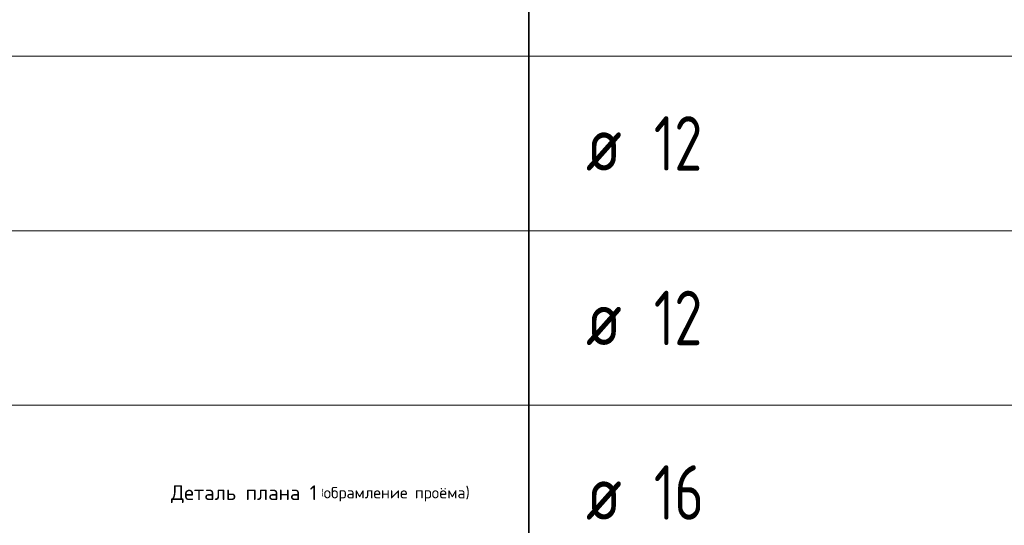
# Model space of a CAD drawing. Header units: metres. Extents: x -38 to 107, y -15 to 21.
# Tile 85 of 89: x 73.09 to 77.6, y 8.72 to 11.04. Entities that reach past the tile are written whole.
import ezdxf

# ---------------------------------------------------------------- set-up
doc = ezdxf.new("R2010")
doc.units = ezdxf.units.M
doc.layers.add('XR$4$Текст_ общее_1', color=7, linetype='Continuous', lineweight=13)
doc.styles.add('ISOCPEUR', font='txt')

msp = doc.modelspace()

# ---------------------------------------------------------------- linework, layer by layer
at = {"color": 7, "linetype": 'Continuous', "lineweight": 35, "transparency": 33554687}
for p, q in [((75.4198, 11.6717), (75.4198, 10.8717)), ((75.4198, 10.8717), (75.4198, 10.0717)), ((75.4198, 10.0717), (75.4198, 9.2717)), ((75.4198, 9.2717), (75.4198, 8.4717))]:
    msp.add_line(p, q, dxfattribs=at)
at = {"color": 7, "linetype": 'Continuous', "lineweight": 13, "transparency": 33554687}
for p, q in [((86.4198, 10.8717), (67.9198, 10.8717)), ((86.4198, 10.0717), (67.9198, 10.0717)), ((86.4198, 9.2717), (67.9198, 9.2717))]:
    msp.add_line(p, q, dxfattribs=at)

# ---------------------------------------------------------------- texts
at = {"color": 7, "linetype": 'Continuous', "lineweight": 35, "transparency": 33554687, "char_height": 0.25, "attachment_point": 7, "style": 'ISOCPEUR'}
for s, insert, width in [('\\W0.75;12', (75.9925, 10.3467), 0.393567), ('\\W0.82;ø', (75.6817, 10.3467), 0.327205), ('\\W0.75;12', (75.9925, 9.5467), 0.393567), ('\\W0.82;ø', (75.6817, 9.5467), 0.327205), ('\\W0.75;16', (75.9925, 8.7467), 0.393567), ('\\W0.82;ø', (75.6817, 8.7467), 0.327205)]:
    msp.add_mtext(s, dxfattribs=dict(at, insert=insert, width=width))
at = {"layer": 'XR$4$Текст_ общее_1', "color": 7, "linetype": 'Continuous', "lineweight": 13, "transparency": 33554687, "insert": (74.4643, 8.8638), "char_height": 0.0675, "width": 1.405568, "attachment_point": 5, "style": 'ISOCPEUR'}
msp.add_mtext('\\A1;{\\fISOCPEUR|i0|b0;\\H0.067500;\\W1.000000;\\C7;Деталь плана 1\\H0.030000; (\\H0.052500;обрамление проёма)}\\P', dxfattribs=at)

doc.saveas('drawing.dxf')
